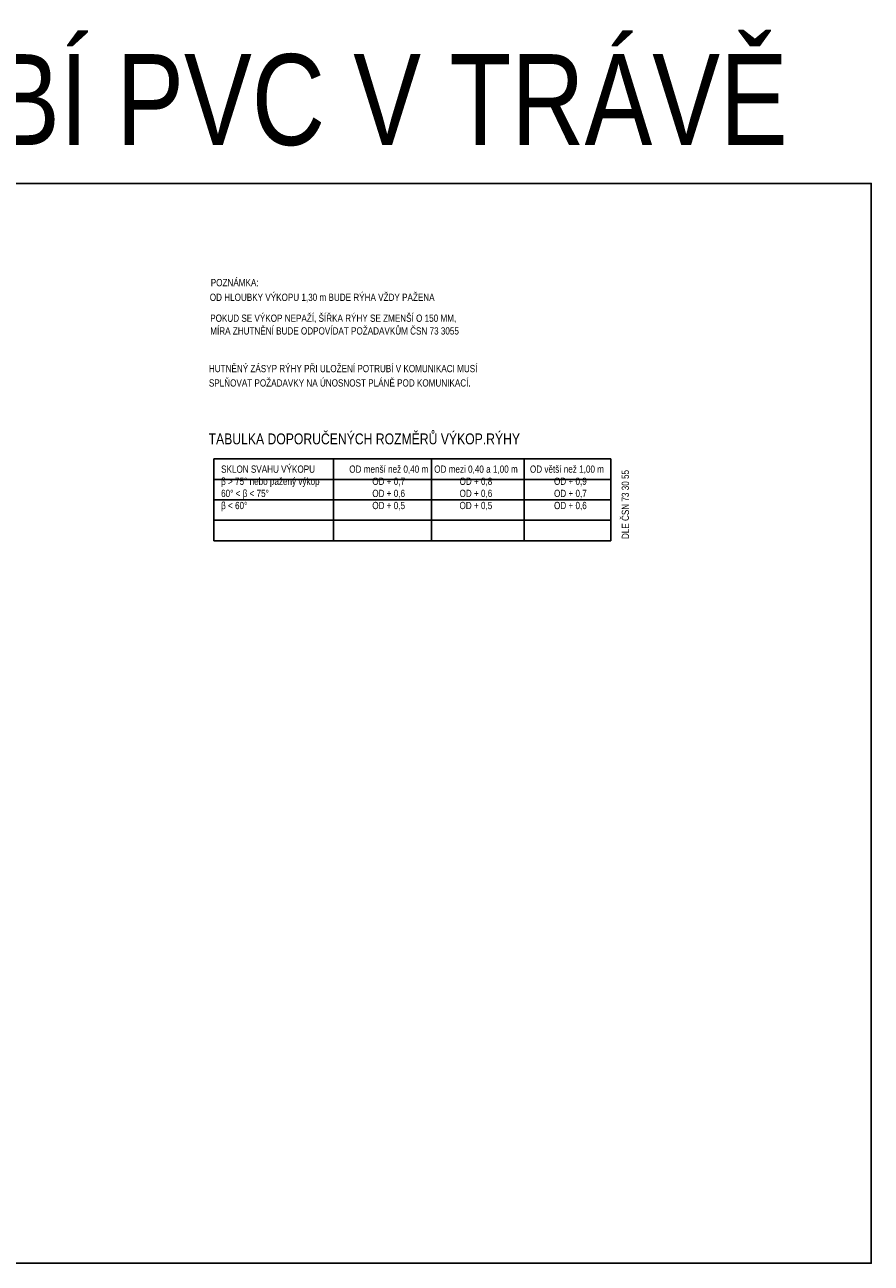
# Model space of a CAD drawing. Header units: millimetres. Extents: x 1 to 467423, y 3 to 105000.
# Tile 38 of 40: x 360600 to 365258, y 74060 to 80873. Entities that reach past the tile are written whole.
import ezdxf

# ---------------------------------------------------------------- set-up
doc = ezdxf.new("R2010")
doc.units = ezdxf.units.MM
doc.styles.add('arial', font='arial.ttf')
doc.styles.add('TPpoznámky', font='arial.ttf', dxfattribs={"width": 0.8, "height": 2})

msp = doc.modelspace()

# ---------------------------------------------------------------- linework, layer by layer
for p, q in [((361640.156, 78484.293), (363825.799, 78484.293)), ((361640.156, 78371.856), (363825.799, 78371.856)), ((361640.156, 78259.42), (363825.799, 78259.42)), ((361640.156, 78146.983), (363825.799, 78146.983)), ((361640.156, 78034.546), (363825.799, 78034.546))]:
    msp.add_line(p, q)
msp.add_lwpolyline([(356858.244, 74060.42), (365258.244, 74060.42), (365258.244, 80000.42), (356858.244, 80000.42)], close=True)
for points in [[(361640.156, 78484.293), (361640.156, 78034.546)], [(362298.906, 78484.293), (362298.906, 78034.546)], [(362838.875, 78484.293), (362838.875, 78034.546)], [(363348.645, 78484.293), (363348.645, 78034.546)], [(363825.799, 78484.293), (363825.799, 78034.546)]]:
    msp.add_lwpolyline(points)

# ---------------------------------------------------------------- texts
at = {"lineweight": 40, "width": 0.8}
for s, height, style, p in [('ULOŽENÍ POTRUBÍ PVC V TRÁVĚ', 500, 'arial', (355888.542, 80211.134)), ('TABULKA DOPORUČENÝCH ROZMĚRŮ VÝKOP.RÝHY', 60, 'TPpoznámky', (361611.785, 78564.907))]:
    msp.add_text(s, height=height, dxfattribs=dict(at, style=style)).set_placement(p)
at = {"linetype": 'Continuous', "lineweight": 25, "style": 'TPpoznámky', "width": 0.8}
for s, p in [('POZNÁMKA:', (361623.801, 79434.368)), ('OD HLOUBKY VÝKOPU 1,30 m BUDE RÝHA VŽDY PAŽENA', (361618.335, 79353.642))]:
    msp.add_text(s, height=40, dxfattribs=at).set_placement(p)
at = {"lineweight": 25, "style": 'TPpoznámky', "width": 0.8}
for s, p in [('POKUD SE VÝKOP NEPAŽÍ, ŠÍŘKA RÝHY SE ZMENŠÍ O 150 MM,', (361620.793, 79238.859)), ('MÍRA ZHUTNĚNÍ BUDE ODPOVÍDAT POŽADAVKŮM ČSN 73 3055', (361620.793, 79168.877)), ('HUTNĚNÝ ZÁSYP RÝHY PŘI ULOŽENÍ POTRUBÍ V KOMUNIKACI MUSÍ', (361613.405, 78961.63)), ('SPLŇOVAT POŽADAVKY NA ÚNOSNOST PLÁNĚ POD KOMUNIKACÍ.', (361613.405, 78882.592))]:
    msp.add_text(s, height=40, dxfattribs=at).set_placement(p)
msp.add_text('DLE ČSN 73 30 55', height=40, rotation=90, dxfattribs=at).set_placement((363925.086, 78043.826))
at = {"lineweight": 25, "insert": (361680.642, 78448.533), "char_height": 40, "attachment_point": 1, "style": 'TPpoznámky'}
msp.add_mtext_dynamic_manual_height_columns('\\pt705.12415,1172.69304,1699.4911,1920;SKLON SVAHU VÝKOPU^IOD menší než 0,40 m^IOD mezi 0,40 a 1,00 m^IOD větší než 1,00 m\\P\\pt832.02183,1311.98909,1831.98909,1920;β > 75° nebo pažený výkop^IOD + 0,7^IOD + 0,8^IOD + 0,9{\\H2.07191x; }\\P\\pt832.03274,1312.03274,1832.02183,1920;60° < β < 75° ^IOD + 0,6^IOD + 0,6^IOD + 0,7{\\H1.50928x; }\\P\\pt831.90177,1311.90177,1832.03274,1920;β < 60° ^IOD + 0,5^IOD + 0,5^IOD + 0,6{\\H1.69683x; }', width=2101.91402, gutter_width=200, heights=[395], dxfattribs=at)

doc.saveas('drawing.dxf')
